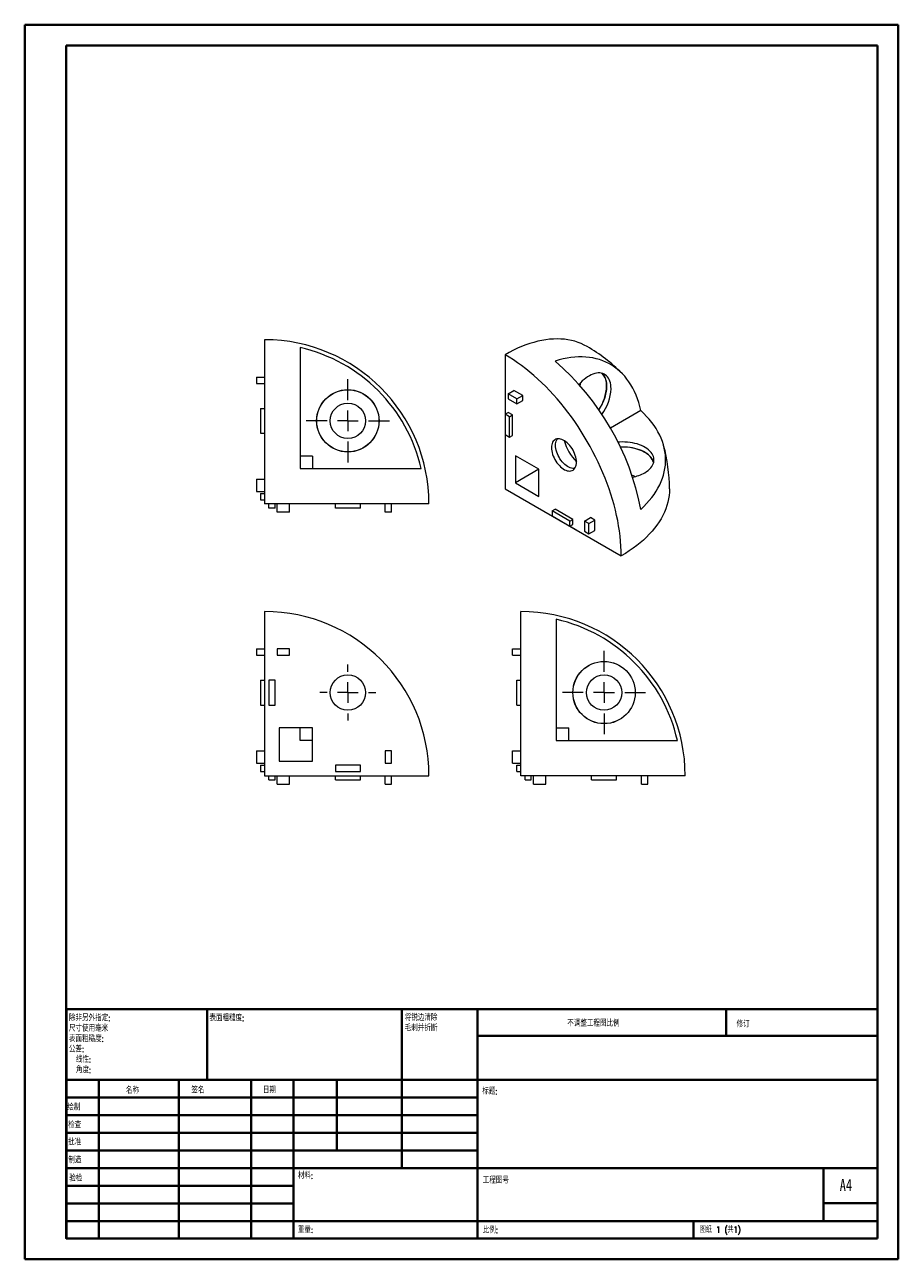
# Model space of a CAD drawing. Header units: millimetres. Extents: x 0 to 210, y 0 to 297.
import ezdxf

# ---------------------------------------------------------------- set-up
doc = ezdxf.new("R2010")
doc.units = ezdxf.units.MM
doc.styles.add('SLDTEXTSTYLE0', font='TXT', dxfattribs={"width": 0.75, "bigfont": 'bigfont'})
doc.styles.add('SLDTEXTSTYLE1', font='TXT', dxfattribs={"width": 0.75})
doc.styles.add('SLDTEXTSTYLE2', font='TXT', dxfattribs={"width": 0.694444, "bigfont": 'bigfont'})

# ---------------------------------------------------------------- blocks, each defined once
blk = doc.blocks.new('SW_NOTE_0')
at = {"color": 0, "linetype": 'Continuous', "lineweight": 0, "char_height": 1.5, "attachment_point": 1, "style": 'SLDTEXTSTYLE0'}
for s, insert in [('\\M+18FAB锐边\\M+190B4\\M+18F9C', (0, 1.93)), ('\\M+196D1\\M+18E68\\M+19BF3\\M+190DC\\M+19266', (0, -0.57))]:
    blk.add_mtext(s, dxfattribs=dict(at, insert=insert))
blk = doc.blocks.new('SW_NOTE_1')
at = {"color": 0, "linetype": 'Continuous', "lineweight": 0, "char_height": 1.5, "attachment_point": 1, "style": 'SLDTEXTSTYLE0'}
for s, insert in [('\\M+18F9C\\M+194F1另\\M+18A4F\\M+18E77\\M+192E8:', (0, 1.93)), ('\\M+18EDA\\M+190A1\\M+18E67\\M+19770\\M+19F7C\\M+195C4', (0, -0.57)), ('\\M+1955C\\M+196CA\\M+19165糙\\M+19378:', (0, -3.07)), ('\\M+18CF6\\M+18DB7:', (0, -5.57)), ('线\\M+190AB:', (1.69, -8.07)), ('\\M+18A70\\M+19378:', (1.69, -10.57))]:
    blk.add_mtext(s, dxfattribs=dict(at, insert=insert))
blk = doc.blocks.new('SW_CENTERMARKSYMBOL_0')
at = {"color": 0, "linetype": 'Continuous', "lineweight": 0}
for p, q in [((0, 5), (0, 6.75)), ((-5, 0), (-6.75, 0)), ((0, 0), (-2.5, 0)), ((0, 0), (0, 2.5)), ((0, 0), (0, -2.5)), ((0, 0), (2.5, 0)), ((5, 0), (6.75, 0)), ((0, -5), (0, -6.75))]:
    blk.add_line(p, q, dxfattribs=at)
blk = doc.blocks.new('SW_CENTERMARKSYMBOL_1')
at = {"color": 0, "linetype": 'Continuous', "lineweight": 0}
for p, q in [((0, 5), (0, 10)), ((-5, 0), (-10, 0)), ((0, 0), (-2.5, 0)), ((0, 0), (0, 2.5)), ((0, 0), (0, -2.5)), ((0, 0), (2.5, 0)), ((5, 0), (10, 0)), ((0, -5), (0, -10))]:
    blk.add_line(p, q, dxfattribs=at)
blk = doc.blocks.new('SW_CENTERMARKSYMBOL_2')
at = {"color": 0, "linetype": 'Continuous', "lineweight": 0}
for p, q in [((0, 5), (0, 10)), ((-5, 0), (-10, 0)), ((0, 0), (-2.5, 0)), ((0, 0), (0, 2.5)), ((0, 0), (0, -2.5)), ((0, 0), (2.5, 0)), ((5, 0), (10, 0)), ((0, -5), (0, -10))]:
    blk.add_line(p, q, dxfattribs=at)

msp = doc.modelspace()

# ---------------------------------------------------------------- linework, layer by layer
at = {"color": 7, "linetype": 'Continuous', "lineweight": 40}
for p, q in [((0.08, 0.21), (0.08, 297.21)), ((0.08, 297.21), (210.08, 297.21)), ((210.08, 0.21), (210.08, 297.21)), ((210.08, 292.21), (210.08, 297.21)), ((10.08, 292.21), (205.08, 292.21)), ((10.08, 5.21), (10.08, 292.21)), ((205.08, 5.21), (205.08, 292.21)), ((10.11, 60.37), (205.08, 60.37)), ((10.11, 60.37), (10.11, 5.12)), ((43.91, 43.37), (43.91, 60.37)), ((90.71, 60.37), (90.71, 22.12)), ((108.91, 60.37), (108.91, 5.12)), ((168.68, 54.09), (168.68, 60.46)), ((205.08, 54), (108.91, 54)), ((205.08, 43.37), (10.11, 43.37)), ((17.91, 43.37), (17.91, 5.12)), ((37.1, 43.37), (37.1, 5.12)), ((54.51, 43.37), (54.51, 5.12)), ((64.71, 5.12), (64.71, 43.37)), ((75.11, 26.37), (75.11, 43.37)), ((108.91, 39.12), (10.11, 39.12)), ((108.91, 34.87), (10.11, 34.87)), ((108.91, 30.62), (10.11, 30.62)), ((108.91, 26.37), (10.11, 26.37)), ((64.71, 22.12), (10.11, 22.12)), ((64.71, 22.12), (205.08, 22.12)), ((192.08, 9.46), (192.08, 22.21)), ((64.71, 17.87), (10.11, 17.87)), ((64.71, 13.62), (10.11, 13.62)), ((205.08, 13.71), (192.08, 13.71)), ((10.11, 9.37), (205.08, 9.37)), ((160.88, 5.21), (160.88, 9.46)), ((10.08, 5.21), (205.08, 5.21)), ((205.08, 5.21), (180.99, 5.21)), ((0.08, 0.21), (210.08, 0.21))]:
    msp.add_line(p, q, dxfattribs=at)
at = {"color": 7, "linetype": 'Continuous', "lineweight": 15}
for p, q in [((57.76, 221.42), (57.76, 181.92)), ((66.26, 219.54), (66.26, 190.42)), ((115.57, 217.82), (115.57, 203.53)), ((55.76, 212.42), (55.76, 210.92)), ((55.76, 212.42), (57.76, 212.42)), ((55.76, 210.92), (57.76, 210.92)), ((116.27, 208.43), (117.69, 209.25)), ((118.39, 207.2), (116.27, 208.43)), ((116.27, 208.43), (116.27, 207.2)), ((119.81, 208.02), (117.69, 209.25)), ((118.39, 207.2), (119.81, 208.02)), ((119.81, 206.8), (119.81, 208.02)), ((116.27, 207.2), (118.39, 205.98)), ((118.39, 205.98), (118.39, 207.2)), ((118.39, 205.98), (119.81, 206.8)), ((56.76, 204.92), (56.76, 198.92)), ((56.76, 204.92), (57.76, 204.92)), ((115.57, 203.53), (116.27, 203.94)), ((116.63, 202.92), (115.57, 203.53)), ((115.57, 203.53), (115.57, 198.63)), ((117.33, 203.33), (116.27, 203.94)), ((116.63, 202.92), (117.33, 203.33)), ((116.63, 198.02), (116.63, 202.92)), ((117.33, 198.43), (117.33, 203.33)), ((148.18, 204.4), (140.86, 200.17)), ((56.76, 198.92), (57.76, 198.92)), ((115.57, 198.63), (115.57, 185.57)), ((115.57, 198.63), (116.63, 198.02)), ((116.63, 198.02), (117.33, 198.43)), ((69.26, 193.42), (66.26, 193.42)), ((69.26, 193.42), (69.26, 190.42)), ((123.7, 190.26), (118.04, 193.53)), ((118.04, 193.53), (118.04, 186.99)), ((66.26, 190.42), (95.38, 190.42)), ((123.7, 190.26), (118.04, 186.99)), ((123.7, 183.73), (123.7, 190.26)), ((55.76, 187.92), (55.76, 184.92)), ((55.76, 187.92), (57.76, 187.92)), ((55.76, 184.92), (57.76, 184.92)), ((56.76, 184.42), (57.76, 184.42)), ((56.76, 184.42), (56.76, 182.92)), ((115.57, 185.57), (143.5, 169.44)), ((118.04, 186.99), (123.7, 183.73)), ((56.76, 182.92), (57.76, 182.92)), ((97.26, 181.92), (57.76, 181.92)), ((58.76, 180.92), (58.76, 181.92)), ((60.26, 180.92), (60.26, 181.92)), ((60.76, 179.92), (60.76, 181.92)), ((63.76, 179.92), (63.76, 181.92)), ((74.76, 180.92), (74.76, 181.92)), ((80.76, 180.92), (80.76, 181.92)), ((86.76, 179.92), (86.76, 181.92)), ((88.26, 179.92), (88.26, 181.92)), ((60.26, 180.92), (58.76, 180.92)), ((63.76, 179.92), (60.76, 179.92)), ((80.76, 180.92), (74.76, 180.92)), ((88.26, 179.92), (86.76, 179.92)), ((126.88, 180.26), (127.59, 180.67)), ((131.12, 177.81), (126.88, 180.26)), ((126.88, 180.26), (126.88, 179.03)), ((126.88, 179.03), (131.12, 176.59)), ((131.83, 178.22), (127.59, 180.67)), ((128.29, 178.22), (132.54, 175.77)), ((128.29, 178.22), (128.29, 178.22)), ((131.12, 177.81), (131.83, 178.22)), ((131.83, 176.99), (131.83, 178.22)), ((134.66, 177.81), (136.07, 178.63)), ((137.13, 178.01), (136.07, 178.63)), ((131.12, 176.59), (131.12, 177.81)), ((131.12, 176.59), (131.83, 176.99)), ((132.54, 175.77), (132.54, 175.77)), ((132.54, 175.77), (132.54, 175.77)), ((135.72, 177.2), (134.66, 177.81)), ((134.66, 177.81), (134.66, 175.36)), ((134.66, 175.36), (135.72, 174.75)), ((135.72, 177.2), (137.13, 178.01)), ((135.72, 174.75), (135.72, 177.2)), ((135.72, 174.75), (137.13, 175.56)), ((137.13, 175.56), (137.13, 178.01)), ((57.76, 156.05), (57.76, 116.55)), ((119.35, 116.55), (119.35, 156.05)), ((127.85, 154.18), (127.85, 125.05)), ((55.76, 147.05), (55.76, 145.55)), ((55.76, 147.05), (57.76, 147.05)), ((55.76, 145.55), (57.76, 145.55)), ((63.76, 147.05), (60.76, 147.05)), ((60.76, 147.05), (60.76, 145.55)), ((60.76, 145.55), (63.76, 145.55)), ((63.76, 145.55), (63.76, 147.05)), ((117.35, 145.55), (117.35, 147.05)), ((117.35, 147.05), (119.35, 147.05)), ((117.35, 145.55), (119.35, 145.55)), ((56.76, 139.55), (56.76, 133.55)), ((56.76, 139.55), (57.76, 139.55)), ((60.26, 139.55), (58.76, 139.55)), ((58.76, 139.55), (58.76, 133.55)), ((60.26, 133.55), (60.26, 139.55)), ((118.35, 133.55), (118.35, 139.55)), ((118.35, 139.55), (119.35, 139.55)), ((56.76, 133.55), (57.76, 133.55)), ((58.76, 133.55), (60.26, 133.55)), ((118.35, 133.55), (119.35, 133.55)), ((69.26, 128.05), (61.26, 128.05)), ((61.26, 128.05), (61.26, 120.05)), ((66.26, 125.05), (66.26, 128.05)), ((69.26, 120.05), (69.26, 128.05)), ((127.85, 128.05), (130.85, 128.05)), ((130.85, 125.05), (130.85, 128.05)), ((69.26, 125.05), (66.26, 125.05)), ((127.85, 125.05), (156.98, 125.05)), ((55.76, 122.55), (55.76, 119.55)), ((55.76, 122.55), (57.76, 122.55)), ((86.76, 122.55), (86.76, 119.55)), ((88.26, 122.55), (86.76, 122.55)), ((88.26, 119.55), (88.26, 122.55)), ((117.35, 119.55), (117.35, 122.55)), ((117.35, 122.55), (119.35, 122.55)), ((55.76, 119.55), (57.76, 119.55)), ((56.76, 119.05), (57.76, 119.05)), ((56.76, 119.05), (56.76, 117.55)), ((61.26, 120.05), (69.26, 120.05)), ((80.76, 119.05), (74.76, 119.05)), ((74.76, 119.05), (74.76, 117.55)), ((80.76, 117.55), (80.76, 119.05)), ((86.76, 119.55), (88.26, 119.55)), ((117.35, 119.55), (119.35, 119.55)), ((118.35, 117.55), (118.35, 119.05)), ((118.35, 119.05), (119.35, 119.05)), ((56.76, 117.55), (57.76, 117.55)), ((57.76, 116.55), (97.26, 116.55)), ((58.76, 115.55), (58.76, 116.55)), ((60.26, 115.55), (60.26, 116.55)), ((60.76, 114.55), (60.76, 116.55)), ((63.76, 114.55), (63.76, 116.55)), ((74.76, 117.55), (80.76, 117.55)), ((74.76, 115.55), (74.76, 116.55)), ((80.76, 115.55), (80.76, 116.55)), ((86.76, 114.55), (86.76, 116.55)), ((88.26, 114.55), (88.26, 116.55)), ((118.35, 117.55), (119.35, 117.55)), ((158.85, 116.55), (119.35, 116.55)), ((120.35, 115.55), (120.35, 116.55)), ((121.85, 115.55), (121.85, 116.55)), ((122.35, 114.55), (122.35, 116.55)), ((125.35, 114.55), (125.35, 116.55)), ((136.35, 115.55), (136.35, 116.55)), ((142.35, 115.55), (142.35, 116.55)), ((148.35, 114.55), (148.35, 116.55)), ((149.85, 114.55), (149.85, 116.55)), ((58.76, 115.55), (60.26, 115.55)), ((60.76, 114.55), (63.76, 114.55)), ((74.76, 115.55), (80.76, 115.55)), ((86.76, 114.55), (88.26, 114.55)), ((120.35, 115.55), (121.85, 115.55)), ((122.35, 114.55), (125.35, 114.55)), ((136.35, 115.55), (142.35, 115.55)), ((148.35, 114.55), (149.85, 114.55))]:
    msp.add_line(p, q, dxfattribs=at)
at = {"color": 7, "linetype": 'Continuous', "lineweight": 15, "flags": 128}
for points in [[(135.31, 219.77), (134.6, 220.16), (133.86, 220.5), (133.09, 220.8), (132.3, 221.05), (131.49, 221.25), (130.67, 221.42), (129.82, 221.53), (128.95, 221.6), (128.07, 221.62), (127.17, 221.6), (126.25, 221.53), (125.33, 221.42), (124.39, 221.26), (123.43, 221.05), (122.47, 220.8), (121.5, 220.51), (120.52, 220.17), (119.54, 219.79), (118.55, 219.36), (117.56, 218.89), (116.56, 218.37), (115.57, 217.82)], [(143.5, 169.44), (143.48, 170.6), (143.42, 171.78), (143.34, 172.98), (143.21, 174.2), (143.05, 175.42), (142.86, 176.67), (142.63, 177.92), (142.36, 179.18), (142.07, 180.45), (141.74, 181.73), (141.37, 183.01), (140.97, 184.3), (140.54, 185.58), (140.08, 186.87), (139.59, 188.16), (139.06, 189.44), (138.51, 190.72), (137.93, 191.99), (137.31, 193.25), (136.67, 194.5), (136.01, 195.74), (135.32, 196.97), (134.6, 198.18), (133.86, 199.38), (133.09, 200.56), (132.3, 201.72), (131.49, 202.86), (130.67, 203.98), (129.82, 205.08), (128.95, 206.15), (128.07, 207.19), (127.17, 208.21), (126.25, 209.19), (125.33, 210.15), (124.39, 211.08), (123.43, 211.97), (122.47, 212.83), (121.5, 213.65), (120.52, 214.44), (119.54, 215.2), (118.55, 215.91), (117.56, 216.59), (116.56, 217.22), (115.57, 217.82)], [(148.18, 204.4), (147.95, 205.37), (147.68, 206.32), (147.37, 207.23), (147.03, 208.11), (146.66, 208.95), (146.25, 209.76), (145.81, 210.54), (145.34, 211.27), (144.84, 211.97), (144.31, 212.63), (143.75, 213.24), (143.15, 213.82), (142.53, 214.35), (141.89, 214.85), (141.21, 215.29), (140.51, 215.7), (139.78, 216.06), (139.03, 216.37), (138.26, 216.65), (137.47, 216.87), (136.65, 217.05), (135.81, 217.18), (134.96, 217.27), (134.09, 217.31), (133.2, 217.3), (132.29, 217.25), (131.38, 217.15), (130.45, 217), (129.5, 216.81), (128.55, 216.57), (127.59, 216.29)], [(141.02, 209.65), (141, 210.14), (140.95, 210.61), (140.86, 211.05), (140.74, 211.45), (140.59, 211.83), (140.4, 212.17), (140.18, 212.48), (139.93, 212.74), (139.65, 212.97), (139.35, 213.15), (139.02, 213.29), (138.68, 213.38), (138.31, 213.43), (137.92, 213.43), (137.52, 213.39), (137.11, 213.3), (136.69, 213.17), (136.26, 212.99), (135.83, 212.78), (135.39, 212.52), (134.96, 212.22), (134.54, 211.88), (134.12, 211.51), (133.71, 211.1), (133.33, 210.68)], [(138.87, 213.34), (138.99, 213.21), (139.22, 212.93), (139.42, 212.61), (139.6, 212.25), (139.73, 211.86), (139.84, 211.43), (139.91, 210.98), (139.94, 210.5), (139.94, 210.01), (139.91, 209.49), (139.84, 208.96), (139.73, 208.41), (139.6, 207.86), (139.42, 207.3), (139.22, 206.75), (138.99, 206.19), (138.73, 205.65), (138.44, 205.11), (138.12, 204.59), (138.1, 204.55)], [(148.18, 180.62), (148.91, 181.31), (149.59, 182.01), (150.23, 182.74), (150.82, 183.47), (151.37, 184.21), (151.86, 184.97), (152.31, 185.74), (152.72, 186.51), (153.07, 187.3), (153.37, 188.09), (153.63, 188.88), (153.83, 189.68), (153.98, 190.49), (154.08, 191.29), (154.13, 192.1), (154.13, 192.91), (154.08, 193.72), (153.98, 194.53), (153.83, 195.33), (153.63, 196.13), (153.37, 196.93), (153.07, 197.72), (152.72, 198.5), (152.31, 199.28), (151.86, 200.04), (151.37, 200.8), (150.82, 201.54), (150.23, 202.28), (149.59, 203), (148.91, 203.7), (148.18, 204.4)], [(132.71, 192), (132.7, 192.38), (132.64, 192.78), (132.56, 193.2), (132.43, 193.61), (132.28, 194.03), (132.1, 194.45), (131.89, 194.86), (131.65, 195.25), (131.39, 195.63), (131.12, 195.99), (130.82, 196.31), (130.51, 196.61), (130.19, 196.88), (129.87, 197.1), (129.54, 197.29), (129.22, 197.44), (128.9, 197.54), (128.6, 197.6), (128.3, 197.61), (128.02, 197.58), (127.76, 197.5), (127.53, 197.38), (127.32, 197.21), (127.13, 197.01), (126.98, 196.76), (126.86, 196.48), (126.77, 196.17), (126.72, 195.83), (126.7, 195.47), (126.72, 195.08), (126.77, 194.68), (126.86, 194.27), (126.98, 193.85), (127.13, 193.43), (127.32, 193.01), (127.53, 192.61), (127.76, 192.21), (128.02, 191.83), (128.3, 191.48), (128.6, 191.15), (128.9, 190.85), (129.22, 190.59), (129.54, 190.36), (129.87, 190.17), (130.19, 190.03), (130.51, 189.92), (130.82, 189.87), (131.12, 189.85), (131.39, 189.89), (131.65, 189.96), (131.89, 190.09), (132.1, 190.25), (132.28, 190.46), (132.43, 190.7), (132.56, 190.98), (132.64, 191.29), (132.7, 191.63), (132.71, 192)], [(132.27, 190.44), (132.11, 190.42), (131.81, 190.44), (131.5, 190.5), (131.18, 190.6), (130.86, 190.74), (130.53, 190.93), (130.21, 191.16), (129.89, 191.42), (129.59, 191.72), (129.29, 192.05), (129.01, 192.4), (128.75, 192.78), (128.52, 193.18), (128.31, 193.58), (128.12, 194), (127.97, 194.42), (127.85, 194.84), (127.76, 195.25), (127.71, 195.65), (127.69, 196.04), (127.71, 196.4), (127.76, 196.74), (127.85, 197.06), (127.97, 197.34), (128.12, 197.58), (128.14, 197.6)], [(149.15, 189.44), (149.57, 189.7), (149.94, 189.98), (150.28, 190.28), (150.57, 190.59), (150.82, 190.91), (151.02, 191.24), (151.18, 191.59), (151.28, 191.93), (151.34, 192.29), (151.35, 192.64), (151.3, 192.99), (151.21, 193.34), (151.07, 193.68), (150.88, 194.02), (150.64, 194.34), (150.36, 194.66), (150.03, 194.96), (149.67, 195.24), (149.26, 195.5), (148.82, 195.75), (148.34, 195.97), (147.84, 196.17), (147.31, 196.35), (146.76, 196.5), (146.18, 196.62), (145.59, 196.72), (144.99, 196.79), (144.38, 196.82), (143.77, 196.84), (143.16, 196.82), (142.69, 196.78)], [(151.27, 191.89), (151.21, 192.12), (151.07, 192.46), (150.88, 192.79), (150.64, 193.12), (150.36, 193.43), (150.03, 193.73), (149.67, 194.02), (149.26, 194.28), (148.82, 194.52), (148.34, 194.75), (147.84, 194.95), (147.31, 195.12), (146.76, 195.27), (146.18, 195.4), (145.59, 195.49), (144.99, 195.56), (144.38, 195.6), (143.77, 195.61), (143.27, 195.6)], [(155.07, 185.57), (155.04, 184.75), (154.96, 183.94), (154.84, 183.13), (154.66, 182.32), (154.44, 181.52), (154.16, 180.72), (153.84, 179.93), (153.47, 179.14), (153.04, 178.36), (152.57, 177.6), (152.06, 176.84), (151.5, 176.09), (150.89, 175.36), (150.23, 174.64), (149.54, 173.93), (148.79, 173.24), (148.01, 172.56), (147.19, 171.9), (146.32, 171.26), (145.42, 170.63), (144.48, 170.03), (143.5, 169.44)]]:
    msp.add_lwpolyline(points, dxfattribs=at)
at = {"color": 7, "linetype": 'Continuous', "lineweight": 15}
for centre, radius in [((77.76, 201.92), 7.5), ((77.76, 201.92), 7.48), ((77.76, 201.92), 4.25), ((139.35, 136.55), 7.5), ((139.35, 136.55), 7.48), ((77.76, 136.55), 4.25), ((139.35, 136.55), 4.25)]:
    msp.add_circle(centre, radius, dxfattribs=at)
for centre, radius, start, end in [((57.76, 181.92), 39.5, 0, 90), ((57.76, 181.92), 38.57, 12.7297, 77.2703), ((115.57, 185.57), 39.5, 44.7213, 60.0027), ((86.53, 168.8), 62.78, 10.8484, 49.1516), ((128.8, 211.27), 4.9, 349.1518, 357.8939), ((135.8, 210.54), 4.17, 356.244, 41.9727), ((128.97, 210.66), 10.99, 326.1825, 357.9234), ((129.71, 210.14), 11.32, 323.7794, 357.5443), ((141.75, 200.68), 12.51, 196.2307, 223.7639), ((144, 184.64), 10.97, 62.0795, 93.8037), ((147.31, 190.62), 4.14, 17.4376, 63.8099), ((115.57, 185.57), 39.5, 0, 15.2801), ((144.44, 184.18), 4.9, 62.1386, 70.8598), ((144.53, 197.78), 9.53, 280.064, 299.0384), ((57.76, 116.55), 39.5, 0, 90), ((119.35, 116.55), 39.5, 0, 90), ((119.35, 116.55), 38.57, 12.7297, 77.2703)]:
    msp.add_arc(centre, radius, start, end, dxfattribs=at)

# ---------------------------------------------------------------- block references
at = {"color": 7, "linetype": 'Continuous', "lineweight": 0}
for name, p in [('SW_CENTERMARKSYMBOL_2', (77.76, 201.92)), ('SW_CENTERMARKSYMBOL_1', (139.35, 136.55)), ('SW_CENTERMARKSYMBOL_0', (77.76, 136.55)), ('SW_NOTE_1', (10.7, 57.11)), ('SW_NOTE_0', (91.42, 57.19))]:
    msp.add_blockref(name, p, dxfattribs=at)

# ---------------------------------------------------------------- texts
at = {"color": 7, "linetype": 'Continuous', "lineweight": 0, "attachment_point": 1}
for s, insert, char_height, style in [('\\M+1955C\\M+196CA\\M+19165糙\\M+19378:', (44.48, 59.04), 1.5, 'SLDTEXTSTYLE0'), ('\\M+19573调\\M+190AE\\M+18D48\\M+192F6图\\M+194E4\\M+197E1', (130.49, 57.75), 1.5, 'SLDTEXTSTYLE0'), ('\\M+18F43订', (171.21, 57.55), 1.5, 'SLDTEXTSTYLE0'), ('\\M+196BC\\M+18FCC', (24.43, 41.62), 1.5, 'SLDTEXTSTYLE0'), ('签\\M+196BC', (40.14, 41.68), 1.5, 'SLDTEXTSTYLE0'), ('\\M+193FA\\M+18AFA', (57.33, 41.7), 1.5, 'SLDTEXTSTYLE0'), ('标题:', (110.07, 41.4), 1.5, 'SLDTEXTSTYLE0'), ('绘\\M+190A7', (10.32, 37.55), 1.5, 'SLDTEXTSTYLE0'), ('检查', (10.52, 33.28), 1.5, 'SLDTEXTSTYLE0'), ('\\M+194E1\\M+18F79', (10.51, 29.19), 1.5, 'SLDTEXTSTYLE0'), ('\\M+190A7\\M+191A2', (10.57, 24.85), 1.5, 'SLDTEXTSTYLE0'), ('\\M+18DDE\\M+197BF:', (65.76, 21.11), 1.5, 'SLDTEXTSTYLE0'), ('验检', (10.78, 20.47), 1.5, 'SLDTEXTSTYLE0'), ('\\M+18D48\\M+192F6图\\M+18D86', (110.18, 19.99), 1.5, 'SLDTEXTSTYLE0'), ('A4', (196, 19.52), 2.91, 'SLDTEXTSTYLE1'), ('\\M+18F64\\M+197CA:', (65.73, 8.07), 1.4986, 'SLDTEXTSTYLE0'), ('\\M+194E4\\M+197E1:', (110.18, 8.02), 1.5, 'SLDTEXTSTYLE0'), ('图纸 1 (\\M+18BA41)', (162.36, 8.11), 1.5, 'SLDTEXTSTYLE2')]:
    msp.add_mtext(s, dxfattribs=dict(at, insert=insert, char_height=char_height, style=style))

doc.saveas('drawing.dxf')
